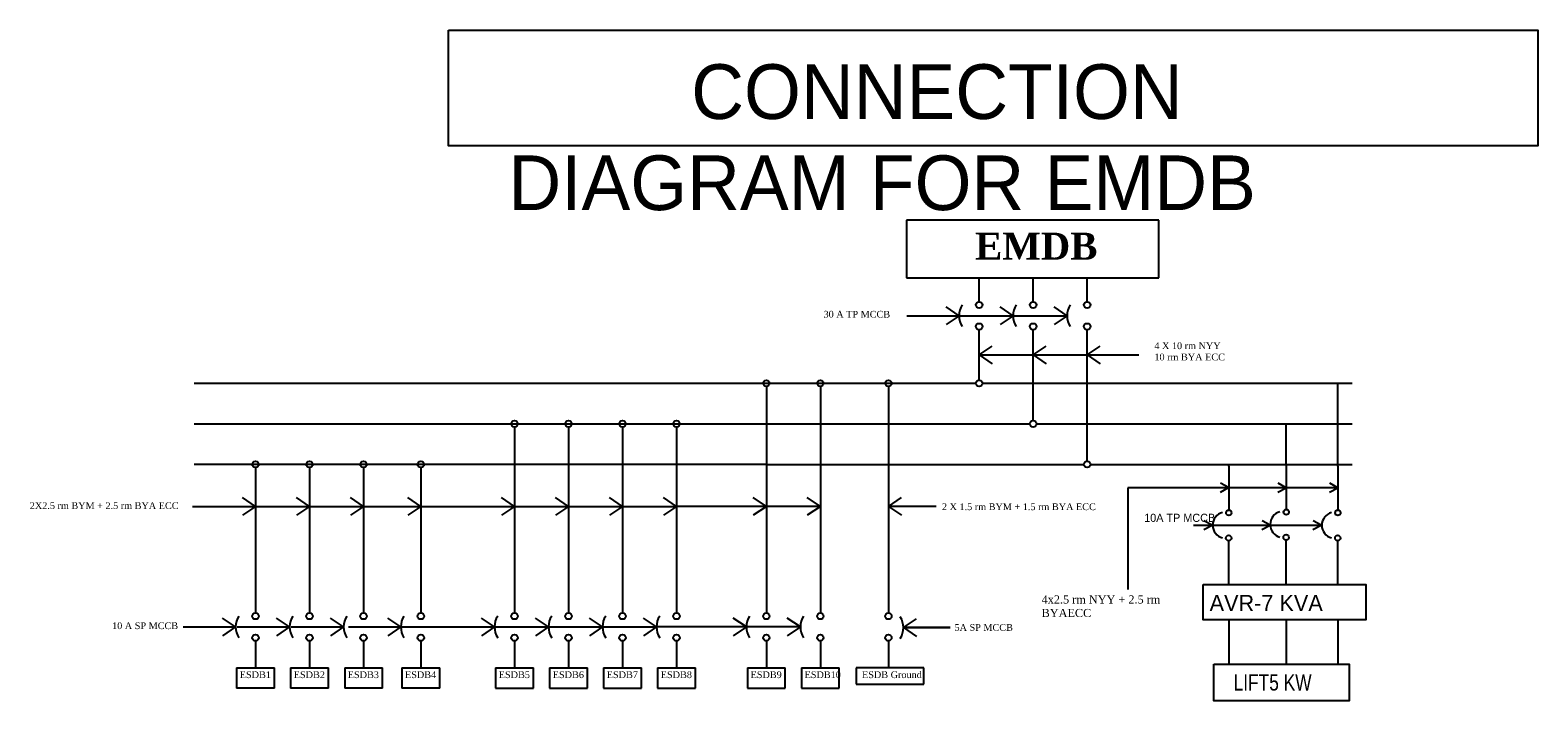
# Model space of a CAD drawing. Header units: inches. Extents: x 0 to 558, y 120 to 369.
import ezdxf

# ---------------------------------------------------------------- set-up
doc = ezdxf.new("R2010")
doc.units = ezdxf.units.IN
doc.header["$MEASUREMENT"] = 0

msp = doc.modelspace()

# ---------------------------------------------------------------- linework, layer by layer
for p, q in [((417.68, 298.32), (324.31, 298.32)), ((324.31, 298.32), (324.31, 276.86)), ((417.68, 276.86), (417.68, 298.32)), ((324.31, 276.86), (417.68, 276.86)), ((351.16, 268.06), (351.16, 276.86)), ((371.16, 268.06), (371.16, 276.86)), ((391.16, 268.06), (391.16, 276.86)), ((324.39, 262.86), (383.75, 262.86)), ((343.75, 262.86), (338.92, 266.13)), ((343.75, 262.86), (338.92, 259.58)), ((363.75, 262.86), (358.92, 266.13)), ((363.75, 262.86), (358.92, 259.58)), ((383.75, 262.86), (378.92, 266.13)), ((383.75, 262.86), (378.92, 259.58)), ((351.16, 239.05), (351.16, 257.66)), ((371.16, 224.05), (371.16, 257.66)), ((391.16, 209.05), (391.16, 257.66)), ((351.16, 248.35), (356, 251.63)), ((371.16, 248.35), (376, 251.63)), ((391.16, 248.35), (396, 251.63)), ((351.16, 248.35), (410.35, 248.35)), ((351.16, 248.35), (356, 245.08)), ((371.16, 248.35), (376, 245.08)), ((391.16, 248.35), (396, 245.08)), ((272.36, 236.65), (272.36, 177.85)), ((292.36, 236.65), (292.36, 177.85)), ((317.55, 236.65), (317.55, 177.85)), ((483.99, 207.21), (483.99, 237.85)), ((179.1, 221.65), (179.1, 177.85)), ((199.1, 221.65), (199.1, 177.85)), ((219.1, 221.65), (219.1, 177.85)), ((239.1, 221.65), (239.1, 177.85)), ((464.87, 207.47), (464.87, 222.85)), ((83.19, 206.65), (83.19, 177.85)), ((103.19, 206.65), (103.19, 177.85)), ((123.19, 206.65), (123.19, 177.85)), ((144.39, 206.65), (144.39, 177.85)), ((443.59, 207.23), (443.59, 207.85)), ((83.19, 192.25), (78.35, 195.52)), ((103.19, 192.25), (98.35, 195.52)), ((123.19, 192.25), (118.35, 195.52)), ((144.39, 192.25), (139.55, 195.52)), ((179.1, 192.25), (174.27, 195.52)), ((199.1, 192.25), (194.27, 195.52)), ((219.1, 192.25), (214.27, 195.52)), ((239.1, 192.25), (234.27, 195.52)), ((272.36, 192.25), (267.53, 195.52)), ((292.36, 192.25), (287.53, 195.52)), ((317.55, 192.25), (322.39, 195.52)), ((483.96, 199.21), (406.26, 199.21)), ((406.26, 199.21), (406.26, 161.46)), ((59.81, 192.25), (83.19, 192.25)), ((83.19, 192.25), (78.35, 188.98)), ((79.81, 192.25), (103.19, 192.25)), ((103.19, 192.25), (98.35, 188.98)), ((99.81, 192.25), (123.19, 192.25)), ((123.19, 192.25), (118.35, 188.98)), ((121.01, 192.25), (144.39, 192.25)), ((144.39, 192.25), (139.55, 188.98)), ((144.39, 192.25), (239.1, 192.25)), ((179.1, 192.25), (174.27, 188.98)), ((199.1, 192.25), (194.27, 188.98)), ((219.1, 192.25), (214.27, 188.98)), ((239.1, 192.25), (234.27, 188.98)), ((292.36, 192.25), (239.1, 192.25)), ((272.36, 192.25), (267.53, 188.98)), ((292.36, 192.25), (287.53, 188.98)), ((317.55, 192.25), (322.39, 188.98)), ((335.28, 192.25), (317.55, 192.25)), ((83.19, 177.85), (83.19, 162.85)), ((103.19, 177.85), (103.19, 162.85)), ((123.19, 177.85), (123.19, 162.85)), ((144.39, 177.85), (144.39, 162.85)), ((179.1, 177.85), (179.1, 162.85)), ((199.1, 177.85), (199.1, 162.85)), ((219.1, 177.85), (219.1, 162.85)), ((239.1, 177.85), (239.1, 162.85)), ((272.36, 177.85), (272.36, 162.85)), ((292.36, 177.85), (292.36, 162.85)), ((317.55, 177.85), (317.55, 162.85)), ((83.19, 162.85), (83.19, 152.85)), ((103.19, 162.85), (103.19, 152.85)), ((123.19, 162.85), (123.19, 152.85)), ((144.39, 162.85), (144.39, 152.85)), ((179.1, 162.85), (179.1, 152.85)), ((199.1, 162.85), (199.1, 152.85)), ((219.1, 162.85), (219.1, 152.85)), ((239.1, 162.85), (239.1, 152.85)), ((272.36, 162.85), (272.36, 152.85)), ((292.36, 162.85), (292.36, 152.85)), ((317.55, 162.85), (317.55, 152.85)), ((75.77, 147.65), (70.94, 150.92)), ((95.77, 147.65), (90.94, 150.92)), ((115.77, 147.65), (110.94, 150.92)), ((136.97, 147.65), (132.14, 150.92)), ((171.69, 147.65), (166.86, 150.92)), ((191.69, 147.65), (186.86, 150.92)), ((211.69, 147.65), (206.86, 150.92)), ((231.69, 147.65), (226.86, 150.92)), ((264.95, 147.65), (260.12, 150.92)), ((284.95, 147.65), (280.12, 150.92)), ((56.42, 147.65), (75.77, 147.65)), ((75.77, 147.65), (70.94, 144.38)), ((76.42, 147.65), (95.77, 147.65)), ((95.77, 147.65), (90.94, 144.38)), ((96.42, 147.65), (115.77, 147.65)), ((115.77, 147.65), (110.94, 144.38)), ((117.62, 147.65), (136.97, 147.65)), ((136.97, 147.65), (132.14, 144.38)), ((136.97, 147.65), (231.69, 147.65)), ((171.69, 147.65), (166.86, 144.38)), ((191.69, 147.65), (186.86, 144.38)), ((211.69, 147.65), (206.86, 144.38)), ((231.69, 147.65), (226.86, 144.38)), ((284.95, 147.65), (231.69, 147.65)), ((264.95, 147.65), (260.12, 144.38)), ((284.95, 147.65), (280.12, 144.38)), ((323.14, 147.37), (327.97, 150.65)), ((323.14, 147.37), (327.97, 144.1)), ((323.14, 147.37), (340.5, 147.37)), ((340.5, 147.37), (323.14, 147.37)), ((83.19, 142.45), (83.19, 132.45)), ((103.19, 142.45), (103.19, 132.45)), ((123.19, 142.45), (123.19, 132.45)), ((144.39, 142.45), (144.39, 132.45)), ((179.1, 142.45), (179.1, 132.45)), ((199.1, 142.45), (199.1, 132.45)), ((219.1, 142.45), (219.1, 132.45)), ((239.1, 142.45), (239.1, 132.45)), ((272.36, 142.45), (272.36, 132.45)), ((292.36, 142.45), (292.36, 132.45)), ((317.55, 142.45), (317.55, 132.45)), ((76.19, 132.45), (90.19, 132.45)), ((76.19, 132.45), (76.19, 124.95)), ((90.19, 124.95), (90.19, 132.45)), ((96.19, 132.45), (110.19, 132.45)), ((96.19, 132.45), (96.19, 124.95)), ((110.19, 124.95), (110.19, 132.45)), ((116.19, 132.45), (130.19, 132.45)), ((116.19, 132.45), (116.19, 124.95)), ((130.19, 124.95), (130.19, 132.45)), ((137.39, 132.45), (151.39, 132.45)), ((137.39, 132.45), (137.39, 124.95)), ((151.39, 124.95), (151.39, 132.45)), ((172.1, 132.45), (186.1, 132.45)), ((172.1, 132.45), (172.1, 124.95)), ((186.1, 124.95), (186.1, 132.45)), ((192.1, 132.45), (206.1, 132.45)), ((192.1, 132.45), (192.1, 124.95)), ((206.1, 124.95), (206.1, 132.45)), ((212.1, 132.45), (226.1, 132.45)), ((212.1, 132.45), (212.1, 124.95)), ((226.1, 124.95), (226.1, 132.45)), ((232.1, 132.45), (246.1, 132.45)), ((232.1, 132.45), (232.1, 124.95)), ((246.1, 124.95), (246.1, 132.45)), ((265.36, 132.45), (279.36, 132.45)), ((265.36, 132.45), (265.36, 124.95)), ((279.36, 124.95), (279.36, 132.45)), ((285.36, 132.45), (299.36, 132.45)), ((285.36, 132.45), (285.36, 124.95)), ((299.36, 124.95), (299.36, 132.45)), ((310.55, 132.45), (305.65, 132.45)), ((305.65, 132.45), (305.65, 126.49)), ((324.55, 132.45), (310.55, 132.45)), ((330.7, 132.45), (324.55, 132.45)), ((330.7, 126.49), (330.7, 132.45)), ((90.19, 124.95), (76.19, 124.95)), ((110.19, 124.95), (96.19, 124.95)), ((130.19, 124.95), (116.19, 124.95)), ((151.39, 124.95), (137.39, 124.95)), ((172.1, 124.95), (186.1, 124.95)), ((192.1, 124.95), (206.1, 124.95)), ((212.1, 124.95), (226.1, 124.95)), ((232.1, 124.95), (246.1, 124.95)), ((265.36, 124.95), (279.36, 124.95)), ((285.36, 124.95), (299.36, 124.95)), ((305.65, 126.49), (330.7, 126.49))]:
    msp.add_line(p, q)
at = {"color": 1}
for p, q in [((60.4, 237.85), (349.96, 237.85)), ((332.36, 237.85), (349.96, 237.85)), ((352.36, 237.85), (489.33, 237.85))]:
    msp.add_line(p, q, dxfattribs=at)
at = {"color": 3}
for p, q in [((60.4, 222.85), (309.96, 222.85)), ((309.96, 222.85), (312.36, 222.85)), ((312.36, 222.85), (369.96, 222.85)), ((372.36, 222.85), (489.37, 222.85))]:
    msp.add_line(p, q, dxfattribs=at)
at = {"color": 2}
for p, q in [((272.67, 207.85), (60.4, 207.85)), ((272.67, 207.85), (289.96, 207.85)), ((289.96, 207.85), (292.36, 207.85)), ((292.36, 207.85), (389.96, 207.85)), ((392.36, 207.85), (489.37, 207.85))]:
    msp.add_line(p, q, dxfattribs=at)
msp.add_lwpolyline([(154.68, 368.64), (558.09, 368.64), (558.09, 325.79), (154.68, 325.79)], close=True)
for centre in [(351.16, 266.86), (371.16, 266.86), (391.16, 266.86), (351.16, 258.86), (371.16, 258.86), (391.16, 258.86), (272.36, 237.85), (292.36, 237.85), (317.55, 237.85), (351.16, 237.85), (179.1, 222.85), (199.1, 222.85), (219.1, 222.85), (239.1, 222.85), (371.16, 222.85), (83.19, 207.85), (103.19, 207.85), (123.19, 207.85), (144.39, 207.85), (391.16, 207.85), (83.19, 151.65), (103.19, 151.65), (123.19, 151.65), (144.39, 151.65), (179.1, 151.65), (199.1, 151.65), (219.1, 151.65), (239.1, 151.65), (272.36, 151.65), (292.36, 151.65), (317.55, 151.65), (83.19, 143.65), (103.19, 143.65), (123.19, 143.65), (144.39, 143.65), (179.1, 143.65), (199.1, 143.65), (219.1, 143.65), (239.1, 143.65), (272.36, 143.65), (292.36, 143.65), (317.55, 143.65)]:
    msp.add_circle(centre, 1.2)
for centre, start, end in [((351.16, 262.86), 147.3334, 212.6666), ((371.16, 262.86), 147.3334, 212.6666), ((391.16, 262.86), 147.3334, 212.6666), ((83.19, 147.65), 147.3334, 212.6666), ((103.19, 147.65), 147.3334, 212.6666), ((123.19, 147.65), 147.3334, 212.6666), ((144.39, 147.65), 147.3334, 212.6666), ((179.1, 147.65), 147.3334, 212.6666), ((199.1, 147.65), 147.3334, 212.6666), ((219.1, 147.65), 147.3334, 212.6666), ((239.1, 147.65), 147.3334, 212.6666), ((272.36, 147.65), 147.3334, 212.6666), ((292.36, 147.65), 147.3334, 212.6666), ((315.73, 147.37), 327.3334, 32.6666)]:
    msp.add_arc(centre, 7.41, start, end)
at = {"layer": 'Defpoints', "ltscale": 10}
for p, q in [((443.59, 207.23), (443.59, 190.92)), ((464.87, 207.47), (464.87, 191.16)), ((483.99, 207.21), (483.99, 190.9)), ((440.53, 197.6), (443.57, 199.22)), ((443.57, 199.22), (440.61, 200.86)), ((461.82, 197.57), (464.89, 199.21)), ((464.89, 199.21), (461.89, 200.83)), ((480.93, 197.58), (483.96, 199.21)), ((483.96, 199.21), (481, 200.85)), ((430.54, 185.34), (478.06, 185.34)), ((434.37, 183.71), (437.49, 185.34)), ((437.49, 185.34), (434.44, 186.98)), ((452.04, 185.34), (458.99, 185.34)), ((455.87, 183.71), (458.99, 185.34)), ((458.99, 185.34), (455.94, 186.97)), ((470.94, 185.33), (477.88, 185.33)), ((474.76, 183.7), (477.88, 185.33)), ((477.88, 185.33), (474.84, 186.96)), ((443.65, 163.29), (443.65, 179.6)), ((464.93, 163.53), (464.93, 179.84)), ((484.04, 163.27), (484.04, 179.58)), ((443.71, 133.85), (443.71, 150.16)), ((464.99, 134.1), (464.99, 150.41)), ((484.11, 133.84), (484.11, 150.15))]:
    msp.add_line(p, q, dxfattribs=at)
for points in [[(434.12, 163.3), (494.33, 163.3), (494.33, 150.27), (434.12, 150.27)], [(438.14, 133.83), (488.19, 133.83), (488.19, 120.26), (438.14, 120.26)]]:
    msp.add_lwpolyline(points, close=True, dxfattribs=at)
for centre in [(443.62, 189.92), (464.91, 190.16), (484.02, 189.9), (443.59, 180.57), (464.87, 180.81), (483.98, 180.56)]:
    msp.add_circle(centre, 1, dxfattribs=at)
for centre in [(442.52, 185.33), (463.81, 185.57), (482.92, 185.31)]:
    msp.add_arc(centre, 4.85, 104.9365, 255.3721, dxfattribs=at)

# ---------------------------------------------------------------- texts
at = {"attachment_point": 1}
for s, insert, char_height, width in [('{\\fAgency FB|b0|i0|c0|p34;\\C43;\\c3649492;         CONNECTION DIAGRAM FOR EMDB}', (176.83, 356.01), 20.25, 358.9708), ('{\\fTimes New Roman|b1|i0|c0|p18;EMDB}', (349.67, 293.65), 10, 52.2261), ('{\\fTimes New Roman|b0|i0|c0|p18;30 A TP MCCB}', (293.54, 264.69), 2.5, 27.5857), ('{\\fTimes New Roman|b0|i0|c0|p18;4 X 10 rm NYY\\P10 rm BYA ECC}', (416.07, 253.01), 2.5, 27.5857), ('{\\fTimes New Roman|b0|i0|c0|p18;2X2.5 rm BYM + 2.5 rm BYA ECC}', (-0.43, 193.81), 2.5, 54.3572), ('{\\fTimes New Roman|b0|i0|c0|p18;2 X 1.5 rm BYM + 1.5 rm BYA ECC}', (337.4, 193.39), 2.5, 57.3705), ('{\\fTimes New Roman|b0|i0|c0|p18;10 A SP MCCB}', (30.05, 149.33), 2.5, 34.4633), ('{\\fTimes New Roman|b0|i0|c0|p18;5A SP MCCB}', (342.05, 148.69), 2.5, 34.4633), ('{\\fTimes New Roman|b0|i0|c0|p18;ESDB1}', (77.34, 131.19), 2.5, 11.7781), ('{\\fTimes New Roman|b0|i0|c0|p18;ESDB2}', (97.34, 131.19), 2.5, 11.7781), ('{\\fTimes New Roman|b0|i0|c0|p18;ESDB3}', (117.34, 131.19), 2.5, 11.7781), ('{\\fTimes New Roman|b0|i0|c0|p18;ESDB4}', (138.54, 131.19), 2.5, 11.7781), ('{\\fTimes New Roman|b0|i0|c0|p18;ESDB5}', (173.26, 131.19), 2.5, 11.7781), ('{\\fTimes New Roman|b0|i0|c0|p18;ESDB6}', (193.26, 131.19), 2.5, 11.7781), ('{\\fTimes New Roman|b0|i0|c0|p18;ESDB7}', (213.26, 131.19), 2.5, 11.7781), ('{\\fTimes New Roman|b0|i0|c0|p18;ESDB8}', (233.26, 131.19), 2.5, 11.7781), ('{\\fTimes New Roman|b0|i0|c0|p18;ESDB9}', (266.52, 131.19), 2.5, 11.7781), ('{\\fTimes New Roman|b0|i0|c0|p18;ESDB10}', (286.52, 131.19), 2.5, 11.7781), ('{\\fTimes New Roman|b0|i0|c0|p18;ESDB Ground}', (307.8, 131.19), 2.5, 33.0078)]:
    msp.add_mtext(s, dxfattribs=dict(at, insert=insert, char_height=char_height, width=width))
at = {"layer": 'Defpoints', "color": 1, "ltscale": 10, "char_height": 3, "attachment_point": 1}
for s, insert, width in [('{\\C0;10A TP MCCB}', (412.29, 189.55), 26.5043), ('{\\fTimes New Roman|b0|i0|c0|p18;\\C0;4x2.5 rm NYY + 2.5 rm BYAECC}', (374.31, 159.31), 55.9028)]:
    msp.add_mtext(s, dxfattribs=dict(at, insert=insert, width=width))
at = {"layer": 'Defpoints', "ltscale": 10, "char_height": 6, "attachment_point": 1}
for s, insert, width in [('AVR-7 KVA', (436.52, 159.5), 56.1525), ('{\\W0.8;LIFT5 KW}', (445.41, 130.07), 49.2669)]:
    msp.add_mtext(s, dxfattribs=dict(at, insert=insert, width=width))

doc.saveas('drawing.dxf')
